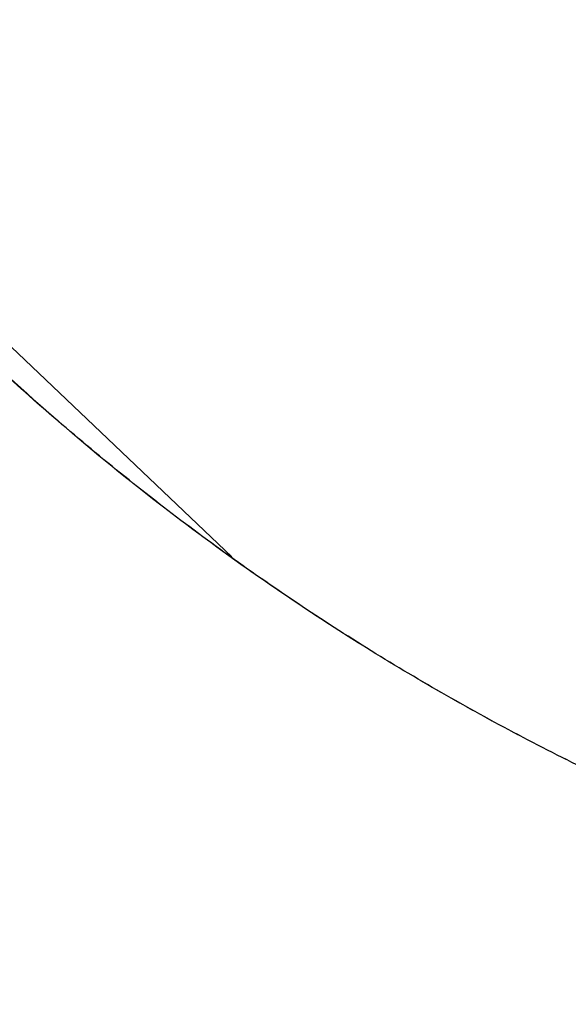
# Model space of a CAD drawing. Header units: millimetres. Extents: x 8 to 424, y 12 to 199.
# Tile 65 of 83: x 58.299 to 58.478, y 193.786 to 194.107. Entities that reach past the tile are written whole.
import ezdxf

# ---------------------------------------------------------------- set-up
doc = ezdxf.new("R2010")
doc.units = ezdxf.units.MM

msp = doc.modelspace()

# ---------------------------------------------------------------- linework, layer by layer
at = {"color": 7, "linetype": 'Continuous', "lineweight": 30}
msp.add_arc((45.95111, 180.95864), 17.95803, 46.253461, 313.73883, dxfattribs=at)
at = {"color": 252, "linetype": 'Continuous', "lineweight": 0}
msp.add_open_spline([(58.71252, 193.79102), (58.70052, 193.79288), (58.67076, 193.79751), (58.6295, 193.80766), (58.58858, 193.81979), (58.55354, 193.83206), (58.51883, 193.84602), (58.48462, 193.8617), (58.45078, 193.87918), (58.41761, 193.89837), (58.38514, 193.91929), (58.35205, 193.943), (58.31843, 193.96962), (58.29634, 193.98983), (58.28528, 193.99995)], degree=3, knots=[0, 0, 0, 0, 0.075416, 0.186972, 0.263523, 0.340489, 0.417454, 0.495813, 0.574172, 0.653967, 0.733762, 0.814022, 0.906865, 1, 1, 1, 1], dxfattribs=at)
at = {"color": 7, "linetype": 'Continuous', "lineweight": 30}
msp.add_open_spline([(58.71246, 193.79076), (58.70698, 193.7916), (58.69207, 193.79389), (58.66791, 193.79873), (58.64004, 193.80517), (58.61254, 193.8126), (58.58542, 193.82097), (58.55868, 193.83027), (58.53227, 193.84052), (58.50625, 193.85169), (58.4806, 193.86381), (58.45535, 193.87686), (58.43053, 193.89081), (58.40619, 193.90567), (58.38234, 193.92142), (58.35902, 193.93804), (58.33637, 193.9554), (58.3145, 193.97351), (58.29749, 193.98841), (58.28801, 193.99753), (58.28532, 194.00012)], degree=3, knots=[0, 0, 0, 0, 0.0344575, 0.0936462, 0.1529574, 0.2120403, 0.2705023, 0.3291975, 0.3878229, 0.4463751, 0.5050397, 0.563953, 0.6228868, 0.681802, 0.7410519, 0.800409, 0.8595926, 0.9182887, 0.9767957, 1, 1, 1, 1], dxfattribs=at)

doc.saveas('drawing.dxf')
